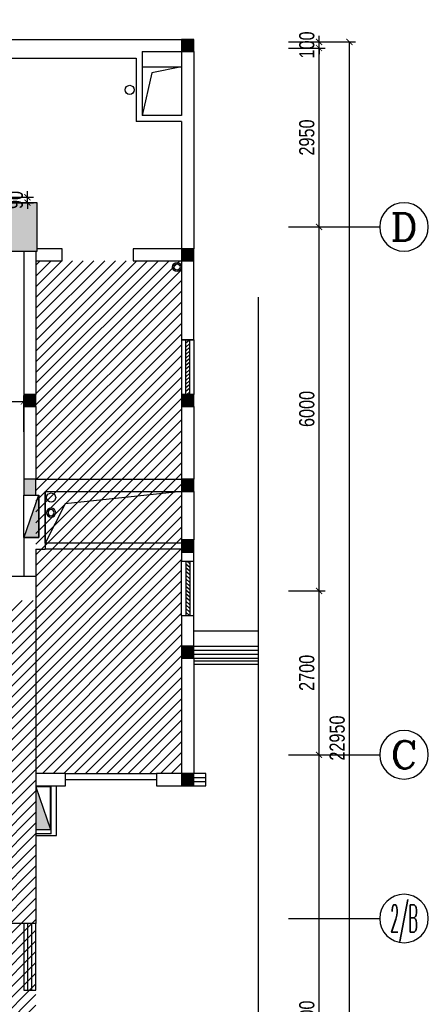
# Model space of a CAD drawing. Header units: millimetres. Extents: x -539149 to -534375, y 505028 to 505469.
# Tile 22 of 135: x -537542 to -537475, y 505207 to 505369. Entities that reach past the tile are written whole.
import ezdxf
from ezdxf.enums import TextEntityAlignment as Align

# ---------------------------------------------------------------- set-up
doc = ezdxf.new("R2010")
doc.units = ezdxf.units.MM
doc.header["$LTSCALE"] = 10
doc.layers.get('Defpoints').update_dxf_attribs({"color": 8})
for name, color, linetype in [('-排水立管', 41, 'Continuous'), ('-消火栓', 242, 'Continuous'), ('-给水立管', 221, 'Continuous'), ('-雨水立管', 113, 'Continuous'), ('1-风洞', 21, 'Continuous'), ('A-建筑-原墙体', 2, 'Continuous'), ('A-建筑-新砌墙体填充', 251, 'Continuous'), ('A-建筑-柱子、剪力墙', 251, 'Continuous'), ('A-建筑-楼梯', 9, 'Continuous'), ('A-建筑-窗户', 4, 'Continuous'), ('A-建筑-轴号', 3, 'Continuous'), ('AXIS_TEXT', 50, 'Continuous'), ('B-平面-尺寸', 8, 'Continuous'), ('E-填充', 251, 'Continuous'), ('LVTRY', 8, 'Continuous'), ('Q-立面-填充', 251, 'Continuous'), ('WINDOW', 12, 'Continuous'), ('wm', 7, 'Continuous'), ('水管', 8, 'Continuous'), ('防护栏杆', 3, 'Continuous')]:
    doc.layers.add(name, color=color, linetype=linetype)
doc.styles.add('_TCH_AXIS', font='COMPLEX', dxfattribs={"bigfont": 'GBCBIG'})
doc.styles.add('CCD_DIM', font='txt', dxfattribs={"width": 0.8})
doc.styles.add('COMPLEX', font='COMPLEX')
doc.dimstyles.new('1-1', dxfattribs={"dimscale": 0, "dimtxt": 2.5, "dimasz": 1, "dimexe": 1, "dimexo": 1, "dimgap": 0.75, "dimtad": 1, "dimdec": 0, "dimrnd": 0.005, "dimzin": 0, "dimdsep": 46, "dimtxsty": 'CCD_DIM', "dimblk": 'ARCHTICK', "dimcen": 0.13, "dimclrd": 44, "dimclre": 44, "dimclrt": 50, "dimadec": 0, "dimazin": 0, "dimtfac": 1, "dimtdec": 0, "dimtix": 1, "dimtmove": 2, "dimatfit": 3, "dimldrblk": 'HBA_Leader_Dot', "dimfxl": 5, "dimfxlon": 1, "dimtvp": 1, "dimtolj": 1, "dimtzin": 0, "dimarcsym": 0})

# ---------------------------------------------------------------- blocks, each defined once
blk = doc.blocks.new('YL')
at = {"layer": '水管'}
for radius in [75, 50]:
    blk.add_circle((0, 0), radius, dxfattribs=at)
blk = doc.blocks.new('WL')
at = {"layer": '-排水立管'}
for radius in [75, 50]:
    blk.add_circle((0, 0), radius, dxfattribs=at)
blk = doc.blocks.new('$TwtSys$00000434')
for p, q in [((-0.5, 0.5), (-0.5, -0.5)), ((-0.5, -0.5), (0.5, 0.5)), ((0.5, 0.5), (-0.5, 0.5)), ((0.5, -0.5), (0.5, 0.5)), ((-0.5, -0.5), (0.5, -0.5))]:
    blk.add_line(p, q)
blk.add_solid([(0.5, -0.5), (0.5, 0.5), (-0.5, -0.5)])
blk = doc.blocks.new('_ArchTick')
at = {"color": 0, "linetype": 'ByBlock', "const_width": 0.15}
blk.add_lwpolyline([(-0.5, -0.5), (0.5, 0.5)], dxfattribs=at)
blk = doc.blocks.new('HBA_Leader_Dot')
at = {"color": 0, "linetype": 'ByBlock'}
blk.add_line((-5, 0), (-10, 0), dxfattribs=at)
at = {"color": 0, "linetype": 'ByBlock', "const_width": 5}
blk.add_lwpolyline([(-2.5, 0, 1), (2.5, 0, 1)], format="xyb", close=True, dxfattribs=at)
blk = doc.blocks.new('*D610')
at = {"layer": 'B-平面-尺寸', "color": 44, "lineweight": -2, "ltscale": 0.01, "transparency": 16777216}
for p, q in [((-537492.75, 505365.2), (-537492.75, 505366.2)), ((-537497.75, 505365.2), (-537491.75, 505365.2)), ((-537497.75, 505364.2), (-537491.75, 505364.2)), ((-537492.75, 505364.2), (-537492.75, 505365.2)), ((-537492.75, 505364.2), (-537492.75, 505363.2))]:
    blk.add_line(p, q, dxfattribs=at)
at = {"layer": 'Defpoints', "color": 0, "ltscale": 0.01, "transparency": 16777216}
for p in [(-537502.75, 505365.2), (-537502.75, 505364.2), (-537492.75, 505365.2)]:
    blk.add_point(p, dxfattribs=at)
at = {"layer": 'B-平面-尺寸', "color": 44, "lineweight": -2, "ltscale": 0.01, "transparency": 16777216}
for p, rotation in [((-537492.75, 505365.2), 270), ((-537492.75, 505364.2), 90)]:
    blk.add_blockref('_ArchTick', p, dxfattribs=dict(at, rotation=rotation))
at = {"layer": 'B-平面-尺寸', "color": 50, "ltscale": 0.01, "transparency": 16777216, "insert": (-537494.75, 505364.7), "char_height": 2.5, "attachment_point": 5, "rotation": 90, "style": 'CCD_DIM'}
blk.add_mtext('\\A1;100', dxfattribs=at)
blk = doc.blocks.new('_FZH')
at = {"layer": 'A-建筑-原墙体'}
blk.add_lwpolyline([(-0.5, -0.5), (0.5, -0.5), (0.5, 0.5), (-0.5, 0.5)], close=True, dxfattribs=at)
at = {"layer": 'A-建筑-柱子、剪力墙'}
blk.add_solid([(-0.5, -0.5), (0.5, -0.5), (-0.5, 0.5), (0.5, 0.5)], dxfattribs=at)
blk = doc.blocks.new('_AXISO')
blk.add_circle((0, 0), 0.5)
at = {"layer": 'AXIS_TEXT', "style": 'COMPLEX', "width": 1.041667}
blk.add_attdef('A', text='', height=0.56, dxfattribs=at).set_placement((-0.25, -0.28), (0.25, -0.28), align=Align.FIT)
blk = doc.blocks.new('*D623')
at = {"layer": 'A-建筑-新砌墙体填充', "color": 44, "lineweight": -2, "ltscale": 0.01, "transparency": 16777216}
for p, q in [((-537540.77, 505339.6), (-537540.77, 505340.6)), ((-537545.77, 505339.6), (-537539.77, 505339.6)), ((-537545.77, 505338.7), (-537539.77, 505338.7)), ((-537540.77, 505338.7), (-537540.77, 505339.6)), ((-537540.77, 505338.7), (-537540.77, 505337.7))]:
    blk.add_line(p, q, dxfattribs=at)
at = {"layer": 'Defpoints', "color": 0, "ltscale": 0.01, "transparency": 16777216}
for p in [(-537546.77, 505339.6), (-537546.77, 505338.7), (-537540.77, 505339.6)]:
    blk.add_point(p, dxfattribs=at)
at = {"layer": 'A-建筑-新砌墙体填充', "color": 44, "lineweight": -2, "ltscale": 0.01, "transparency": 16777216}
for p, rotation in [((-537540.77, 505339.6), 270), ((-537540.77, 505338.7), 90)]:
    blk.add_blockref('_ArchTick', p, dxfattribs=dict(at, rotation=rotation))
at = {"layer": 'A-建筑-新砌墙体填充', "color": 50, "ltscale": 0.01, "transparency": 16777216, "insert": (-537542.77, 505339.15), "char_height": 2.5, "attachment_point": 5, "rotation": 90, "style": 'CCD_DIM'}
blk.add_mtext('\\A1;90', dxfattribs=at)

msp = doc.modelspace()

# ---------------------------------------------------------------- hatches: boundary and pattern name
at = {"layer": 'E-填充', "ltscale": 0.01}
for points in [[(-537515.373, 505365.599), (-537515.373, 505363.599), (-537513.373, 505363.599), (-537513.373, 505365.599)], [(-537515.373, 505331.099), (-537515.373, 505329.099), (-537513.373, 505329.099), (-537513.373, 505331.099)], [(-537541.373, 505307.103), (-537541.373, 505305.103), (-537539.373, 505305.103), (-537539.373, 505307.103)], [(-537515.373, 505307.097), (-537515.373, 505305.097), (-537513.373, 505305.097), (-537513.373, 505307.097)], [(-537541.373, 505293.099), (-537541.373, 505290.499), (-537539.373, 505290.499), (-537539.373, 505293.099)], [(-537515.373, 505293.099), (-537515.373, 505291.099), (-537513.373, 505291.099), (-537513.373, 505293.099)], [(-537515.373, 505283.099), (-537515.373, 505281.099), (-537513.373, 505281.099), (-537513.373, 505283.099)], [(-537515.373, 505265.599), (-537515.373, 505263.599), (-537513.373, 505263.599), (-537513.373, 505265.599)], [(-537515.373, 505244.599), (-537515.373, 505242.599), (-537513.373, 505242.599), (-537513.373, 505244.599)]]:
    msp.add_hatch(color=256, dxfattribs=at).paths.add_polyline_path(points)
at = {"layer": 'Q-立面-填充', "ltscale": 0.005}
h = msp.add_hatch(dxfattribs=at)
h.set_pattern_fill('ANSI31', color=256, scale=1000, style=0)
h.set_pattern_definition([(45, (-537629.0732, 505160.8987), (-0.8838835, 0.8838835), [])])
h.paths.add_polyline_path([(-537629.073, 505160.899), (-537629.073, 505273.099), (-537539.373, 505273.099), (-537539.373, 505329.099), (-537515.373, 505329.099), (-537515.373, 505244.599), (-537539.373, 505244.599), (-537539.373, 505160.899)])

# ---------------------------------------------------------------- linework, layer by layer
at = {"layer": '-给水立管', "ltscale": 0.01}
msp.add_circle((-537536.873, 505290.099, 0.069), 0.75, dxfattribs=at)
at = {"ltscale": 0.01}
for p, q in [((-537521.873, 505361.099, 0.069), (-537515.373, 505361.099, 0.069)), ((-537515.373, 505361.099, 0.069), (-537520.273, 505360.123, 0.069)), ((-537520.273, 505360.123, 0.069), (-537521.873, 505353.099, 0.069))]:
    msp.add_line(p, q, dxfattribs=at)
at = {"color": 0, "ltscale": 0.01, "extrusion": (0, 0, -1)}
for p, q in [((-537513.373, 505316.097, 0.069), (-537515.373, 505316.097, 0.069)), ((-537515.373, 505316.097, 0.069), (-537515.373, 505307.097, 0.069)), ((-537514.707, 505307.097, 0.069), (-537514.707, 505316.097, 0.069)), ((-537514.04, 505316.097, 0.069), (-537514.707, 505315.52, 0.069)), ((-537514.04, 505315.485, 0.069), (-537514.707, 505314.908, 0.069)), ((-537514.04, 505307.097, 0.069), (-537514.04, 505316.097, 0.069)), ((-537513.373, 505316.097, 0.069), (-537513.373, 505307.097, 0.069)), ((-537514.04, 505314.873, 0.069), (-537514.707, 505314.297, 0.069)), ((-537514.04, 505314.262, 0.069), (-537514.707, 505313.685, 0.069)), ((-537514.04, 505313.65, 0.069), (-537514.707, 505313.073, 0.069)), ((-537514.04, 505313.038, 0.069), (-537514.707, 505312.461, 0.069)), ((-537514.04, 505312.426, 0.069), (-537514.707, 505311.849, 0.069)), ((-537514.04, 505311.814, 0.069), (-537514.707, 505311.237, 0.069)), ((-537514.04, 505311.202, 0.069), (-537514.707, 505310.625, 0.069)), ((-537514.04, 505310.59, 0.069), (-537514.707, 505310.013, 0.069)), ((-537514.04, 505309.978, 0.069), (-537514.707, 505309.401, 0.069)), ((-537514.04, 505309.366, 0.069), (-537514.707, 505308.789, 0.069)), ((-537514.04, 505308.754, 0.069), (-537514.707, 505308.177, 0.069)), ((-537514.04, 505308.142, 0.069), (-537514.707, 505307.565, 0.069)), ((-537514.04, 505307.53, 0.069), (-537514.54, 505307.097, 0.069)), ((-537515.373, 505307.097, 0.069), (-537513.373, 505307.097, 0.069))]:
    msp.add_line(p, q, dxfattribs=at)
at = {"color": 0, "ltscale": 0.01}
for p, q in [((-537515.373, 505279.599, 0.069), (-537513.373, 505279.599, 0.069)), ((-537515.373, 505270.599, 0.069), (-537515.373, 505279.599, 0.069)), ((-537514.707, 505279.599, 0.069), (-537514.707, 505270.599, 0.069)), ((-537514.04, 505278.554, 0.069), (-537514.707, 505279.131, 0.069)), ((-537514.04, 505277.942, 0.069), (-537514.707, 505278.519, 0.069)), ((-537514.04, 505279.166, 0.069), (-537514.54, 505279.599, 0.069)), ((-537514.04, 505279.599, 0.069), (-537514.04, 505270.599, 0.069)), ((-537513.373, 505270.599, 0.069), (-537513.373, 505279.599, 0.069)), ((-537514.04, 505277.33, 0.069), (-537514.707, 505277.907, 0.069)), ((-537514.04, 505276.718, 0.069), (-537514.707, 505277.295, 0.069)), ((-537514.04, 505276.106, 0.069), (-537514.707, 505276.683, 0.069)), ((-537514.04, 505275.494, 0.069), (-537514.707, 505276.071, 0.069)), ((-537514.04, 505274.882, 0.069), (-537514.707, 505275.459, 0.069)), ((-537514.04, 505274.27, 0.069), (-537514.707, 505274.847, 0.069)), ((-537514.04, 505273.658, 0.069), (-537514.707, 505274.235, 0.069)), ((-537514.04, 505273.046, 0.069), (-537514.707, 505273.623, 0.069)), ((-537514.04, 505272.434, 0.069), (-537514.707, 505273.011, 0.069)), ((-537514.04, 505271.822, 0.069), (-537514.707, 505272.399, 0.069)), ((-537514.04, 505271.211, 0.069), (-537514.707, 505271.787, 0.069)), ((-537513.373, 505270.599, 0.069), (-537515.373, 505270.599, 0.069)), ((-537514.04, 505270.599, 0.069), (-537514.707, 505271.176, 0.069))]:
    msp.add_line(p, q, dxfattribs=at)
at = {"color": 1, "ltscale": 0.01, "elevation": 0.069}
msp.add_lwpolyline([(-537502.751, 505323.106), (-537502.751, 505195.586), (-537498.383, 505192.509), (-537507.488, 505192.509), (-537502.751, 505189.87), (-537502.751, 505128.831)], dxfattribs=at)
at = {"layer": '1-风洞', "ltscale": 0.01}
for p, q in [((-537515.373, 505291.099, 0.069), (-537534.58, 505289.06, 0.069)), ((-537534.58, 505289.06, 0.069), (-537537.873, 505282.599, 0.069))]:
    msp.add_line(p, q, dxfattribs=at)
at = {"layer": '1-风洞', "ltscale": 0.01, "elevation": 0.069}
msp.add_lwpolyline([(-537537.873, 505291.099), (-537515.373, 505291.099), (-537515.373, 505282.599), (-537537.873, 505282.599)], close=True, dxfattribs=at)
at = {"layer": 'A-建筑-原墙体', "ltscale": 0.01}
for p, q in [((-537545.773, 505365.599, 0.069), (-537522.273, 505365.599, 0.069)), ((-537522.273, 505365.599, 0.069), (-537515.373, 505365.599, 0.069)), ((-537515.373, 505365.599, 0.069), (-537515.373, 505363.599, 0.069)), ((-537513.373, 505365.599, 0.069), (-537515.373, 505365.599, 0.069)), ((-537513.373, 505363.599, 0.069), (-537513.373, 505365.599, 0.069)), ((-537545.773, 505362.499, 0.069), (-537522.873, 505362.499, 0.069)), ((-537522.873, 505362.499, 0.069), (-537522.873, 505352.099, 0.069)), ((-537521.873, 505363.599, 0.069), (-537521.873, 505353.099, 0.069)), ((-537521.873, 505363.599, 0.069), (-537515.373, 505363.599, 0.069)), ((-537515.373, 505363.599, 0.069), (-537515.373, 505353.099, 0.069)), ((-537515.373, 505363.599, 0.069), (-537513.373, 505363.599, 0.069)), ((-537513.373, 505363.599, 0.069), (-537513.373, 505352.599, 0.069)), ((-537515.373, 505353.099, 0.069), (-537521.873, 505353.099, 0.069)), ((-537515.373, 505352.099, 0.069), (-537522.873, 505352.099, 0.069)), ((-537515.373, 505352.099, 0.069), (-537515.373, 505331.099, 0.069)), ((-537513.373, 505352.599, 0.069), (-537513.373, 505331.099, 0.069)), ((-537541.373, 505330.699, 0.069), (-537541.373, 505307.103, 0.069)), ((-537539.373, 505330.699, 0.069), (-537539.373, 505307.103, 0.069)), ((-537535.073, 505331.099, 0.069), (-537539.173, 505331.099, 0.069)), ((-537535.073, 505329.099, 0.069), (-537535.073, 505331.099, 0.069)), ((-537515.373, 505331.099, 0.069), (-537523.373, 505331.099, 0.069)), ((-537523.373, 505331.099, 0.069), (-537523.373, 505329.099, 0.069)), ((-537515.373, 505331.099, 0.069), (-537515.373, 505329.099, 0.069)), ((-537513.373, 505331.099, 0.069), (-537515.373, 505331.099, 0.069)), ((-537513.373, 505329.099, 0.069), (-537513.373, 505331.099, 0.069)), ((-537539.373, 505329.099, 0.069), (-537535.073, 505329.099, 0.069)), ((-537523.373, 505329.099, 0.069), (-537515.373, 505329.099, 0.069)), ((-537515.373, 505329.099, 0.069), (-537515.373, 505316.097, 0.069)), ((-537515.373, 505329.099, 0.069), (-537513.373, 505329.099, 0.069)), ((-537513.373, 505316.097, 0.069), (-537513.373, 505329.099, 0.069)), ((-537515.373, 505316.097, 0.069), (-537513.373, 505316.097, 0.069)), ((-537541.373, 505307.103, 0.069), (-537541.373, 505305.103, 0.069)), ((-537539.373, 505307.103, 0.069), (-537541.373, 505307.103, 0.069)), ((-537539.373, 505305.103, 0.069), (-537539.373, 505307.103, 0.069)), ((-537515.373, 505307.097, 0.069), (-537515.373, 505305.097, 0.069)), ((-537513.373, 505307.097, 0.069), (-537515.373, 505307.097, 0.069)), ((-537513.373, 505305.097, 0.069), (-537513.373, 505307.097, 0.069)), ((-537541.373, 505305.103, 0.069), (-537539.373, 505305.103, 0.069)), ((-537541.373, 505305.103, 0.069), (-537541.373, 505293.099, 0.069)), ((-537539.373, 505305.103, 0.069), (-537539.373, 505293.099, 0.069)), ((-537515.373, 505305.097, 0.069), (-537513.373, 505305.097, 0.069)), ((-537515.373, 505305.097, 0.069), (-537515.373, 505293.099, 0.069)), ((-537513.373, 505305.097, 0.069), (-537513.373, 505293.099, 0.069)), ((-537541.373, 505293.099, 0.069), (-537541.373, 505290.499, 0.069)), ((-537539.373, 505293.099, 0.069), (-537541.373, 505293.099, 0.069)), ((-537539.373, 505293.099, 0.069), (-537538.373, 505293.099, 0.069)), ((-537539.373, 505290.499, 0.069), (-537539.373, 505293.099, 0.069)), ((-537538.373, 505293.099, 0.069), (-537515.373, 505293.099, 0.069)), ((-537515.373, 505293.099, 0.069), (-537515.373, 505291.099, 0.069)), ((-537513.373, 505293.099, 0.069), (-537515.373, 505293.099, 0.069)), ((-537513.373, 505291.099, 0.069), (-537513.373, 505293.099, 0.069)), ((-537537.873, 505291.099, 0.069), (-537537.873, 505281.573, 0.069)), ((-537537.873, 505291.099, 0.069), (-537515.373, 505291.099, 0.069)), ((-537515.373, 505291.099, 0.069), (-537515.373, 505283.099, 0.069)), ((-537515.373, 505291.099, 0.069), (-537513.373, 505291.099, 0.069)), ((-537513.373, 505291.099, 0.069), (-537513.373, 505283.099, 0.069)), ((-537541.373, 505290.499, 0.069), (-537539.373, 505290.499, 0.069)), ((-537539.373, 505290.499, 0.069), (-537538.873, 505290.499, 0.069)), ((-537538.873, 505290.499, 0.069), (-537538.873, 505283.499, 0.069)), ((-537541.373, 505283.499, 0.069), (-537538.873, 505283.499, 0.069)), ((-537541.373, 505283.499, 0.069), (-537541.373, 505277.099, 0.069)), ((-537515.373, 505283.099, 0.069), (-537515.373, 505281.099, 0.069)), ((-537513.373, 505283.099, 0.069), (-537515.373, 505283.099, 0.069)), ((-537513.373, 505281.099, 0.069), (-537513.373, 505283.099, 0.069)), ((-537539.373, 505281.573, 0.069), (-537537.873, 505281.573, 0.069)), ((-537539.373, 505281.573, 0.069), (-537539.373, 505277.099, 0.069)), ((-537515.373, 505281.099, 0.069), (-537513.373, 505281.099, 0.069)), ((-537515.373, 505281.099, 0.069), (-537515.373, 505279.599, 0.069)), ((-537513.373, 505279.599, 0.069), (-537513.373, 505281.099, 0.069)), ((-537515.373, 505279.599, 0.069), (-537513.373, 505279.599, 0.069)), ((-537539.373, 505277.099, 0.069), (-537561.773, 505277.099, 0.069)), ((-537539.373, 505277.099, 0.069), (-537539.373, 505243.599, 0.069)), ((-537513.373, 505270.599, 0.069), (-537515.373, 505270.599, 0.069)), ((-537515.373, 505270.599, 0.069), (-537515.373, 505265.599, 0.069)), ((-537513.373, 505265.599, 0.069), (-537513.373, 505270.599, 0.069)), ((-537515.373, 505265.599, 0.069), (-537515.373, 505263.599, 0.069)), ((-537513.373, 505265.599, 0.069), (-537515.373, 505265.599, 0.069)), ((-537513.373, 505263.599, 0.069), (-537513.373, 505265.599, 0.069)), ((-537515.373, 505263.599, 0.069), (-537513.373, 505263.599, 0.069)), ((-537515.373, 505263.599, 0.069), (-537515.373, 505244.599, 0.069)), ((-537513.373, 505263.599, 0.069), (-537513.373, 505244.599, 0.069)), ((-537534.529, 505244.599, 0.069), (-537539.373, 505244.599, 0.069)), ((-537534.529, 505242.599, 0.069), (-537534.529, 505244.599, 0.069)), ((-537515.373, 505244.599, 0.069), (-537519.529, 505244.599, 0.069)), ((-537519.529, 505244.599, 0.069), (-537519.529, 505242.599, 0.069)), ((-537515.373, 505244.599, 0.069), (-537515.373, 505242.599, 0.069)), ((-537513.373, 505244.599, 0.069), (-537515.373, 505244.599, 0.069)), ((-537513.373, 505242.599, 0.069), (-537513.373, 505244.599, 0.069)), ((-537539.373, 505243.599, 0.069), (-537539.373, 505219.899, 0.069)), ((-537539.373, 505242.599, 0.069), (-537534.529, 505242.599, 0.069)), ((-537519.529, 505242.599, 0.069), (-537515.373, 505242.599, 0.069)), ((-537515.373, 505242.599, 0.069), (-537513.373, 505242.599, 0.069)), ((-537539.373, 505219.899, 0.069), (-537543.773, 505219.899, 0.069))]:
    msp.add_line(p, q, dxfattribs=at)
msp.add_circle((-537523.923, 505357.299, 0.069), 0.75, dxfattribs=at)
at = {"layer": 'A-建筑-楼梯', "ltscale": 0.01}
msp.add_line((-537534.529, 505243.599, 0.069), (-537519.529, 505243.599, 0.069), dxfattribs=at)
at = {"layer": 'A-建筑-窗户', "ltscale": 0.01}
for p, q in [((-537511.373, 505244.599, 0.069), (-537513.373, 505244.599, 0.069)), ((-537511.373, 505242.599, 0.069), (-537511.373, 505244.599, 0.069)), ((-537513.373, 505243.932, 0.069), (-537511.373, 505243.932, 0.069)), ((-537513.373, 505243.265, 0.069), (-537511.373, 505243.265, 0.069)), ((-537513.373, 505242.599, 0.069), (-537511.373, 505242.599, 0.069)), ((-537541.373, 505219.899, 0.069), (-537541.373, 505208.899, 0.069)), ((-537540.707, 505208.899, 0.069), (-537540.707, 505219.899, 0.069)), ((-537540.04, 505208.899, 0.069), (-537540.04, 505219.899, 0.069)), ((-537539.373, 505208.899, 0.069), (-537539.373, 505219.899, 0.069)), ((-537541.373, 505208.899, 0.069), (-537539.373, 505208.899, 0.069))]:
    msp.add_line(p, q, dxfattribs=at)
at = {"layer": 'A-建筑-轴号', "ltscale": 0.01}
for p, q in [((-537497.751, 505334.699, 0.069), (-537482.751, 505334.699, 0.069)), ((-537497.751, 505247.699, 0.069), (-537482.751, 505247.699, 0.069)), ((-537497.751, 505220.699, 0.069), (-537482.751, 505220.699, 0.069))]:
    msp.add_line(p, q, dxfattribs=at)
at = {"layer": 'LVTRY', "ltscale": 0.01}
for p, q in [((-537536.873, 505234.683, 0.069), (-537536.873, 505242.599, 0.069)), ((-537535.973, 505234.399, 0.069), (-537535.973, 505242.599, 0.069)), ((-537536.873, 505234.683, 0.069), (-537539.373, 505234.683, 0.069)), ((-537539.373, 505234.399, 0.069), (-537535.973, 505234.399, 0.069))]:
    msp.add_line(p, q, dxfattribs=at)
at = {"layer": 'WINDOW', "ltscale": 0.01}
for p, q in [((-537513.373, 505268.099, 0.069), (-537502.751, 505268.099, 0.069)), ((-537513.373, 505265.599, 0.069), (-537502.751, 505265.599, 0.069)), ((-537513.373, 505264.932, 0.069), (-537502.751, 505264.932, 0.069)), ((-537513.373, 505264.265, 0.069), (-537502.751, 505264.265, 0.069)), ((-537513.373, 505263.599, 0.069), (-537502.751, 505263.599, 0.069)), ((-537534.529, 505244.599, 0.069), (-537519.529, 505244.599, 0.069)), ((-537539.373, 505219.899, 0.069), (-537541.373, 505219.899, 0.069))]:
    msp.add_line(p, q, dxfattribs=at)
at = {"layer": 'wm', "ltscale": 0.01}
for p, q in [((-537515.373, 505282.599, 0.069), (-537537.873, 505282.599, 0.069)), ((-537515.373, 505281.599, 0.069), (-537537.873, 505281.599, 0.069))]:
    msp.add_line(p, q, dxfattribs=at)
at = {"layer": '防护栏杆', "ltscale": 0.01}
for p, q in [((-537502.751, 505263.099, 0.069), (-537513.373, 505263.099, 0.069)), ((-537502.751, 505262.599, 0.069), (-537513.373, 505262.599, 0.069))]:
    msp.add_line(p, q, dxfattribs=at)

# ---------------------------------------------------------------- block references
at = {"layer": '-排水立管', "ltscale": 0.01, "xscale": 0.01, "yscale": 0.01, "zscale": 0.01}
msp.add_blockref('WL', (-537516.123, 505328.098, 0.069), dxfattribs=at)
at = {"layer": '-消火栓', "ltscale": 0.01, "yscale": 2.4}
for p, xscale, zscale, rotation in [((-537540.173, 505286.999, 0.069), -7.000000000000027, 7, 89.9999949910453), ((-537538.173, 505238.899, 0.069), 7.000000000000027, 7.000000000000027, 270.0000050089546)]:
    msp.add_blockref('$TwtSys$00000434', p, dxfattribs=dict(at, xscale=xscale, zscale=zscale, rotation=rotation))
at = {"layer": '-雨水立管', "ltscale": 0.01, "xscale": -0.00999975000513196, "yscale": 0.009999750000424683, "zscale": 0.01, "rotation": 304.4282512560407}
msp.add_blockref('YL', (-537536.873, 505287.599, 0.069), dxfattribs=at)
msp.add_blockref('YL', (-537536.873, 505287.599, 0.069), dxfattribs=at)
at = {"layer": 'A-建筑-原墙体', "ltscale": 0.01, "xscale": 8, "yscale": 8, "zscale": 8}
msp.add_blockref('_FZH', (-537543.173, 505334.699, 0.069), dxfattribs=at)
at = {"layer": 'A-建筑-轴号', "ltscale": 0.01}
ref = msp.add_blockref('_AXISO', (-537478.751, 505334.699, 0.069), dxfattribs=dict(at, xscale=-8, yscale=8, zscale=8))
ref.add_attrib('A', 'D', dxfattribs={"layer": 'AXIS_TEXT', "height": 4.525, "style": '_TCH_AXIS', "width": 1.235294}).set_placement((-537481.014, 505332.436, 0.069), (-537476.488, 505332.436, 0.069), align=Align.FIT)
ref = msp.add_blockref('_AXISO', (-537478.751, 505247.699, 0.069), dxfattribs=dict(at, xscale=-8, yscale=8, zscale=8))
ref.add_attrib('A', 'C', dxfattribs={"layer": 'AXIS_TEXT', "height": 4.525, "style": '_TCH_AXIS', "width": 1.4}).set_placement((-537481.014, 505245.436, 0.069), (-537476.488, 505245.436, 0.069), align=Align.FIT)
ref = msp.add_blockref('_AXISO', (-537478.751, 505220.699, 0.069), dxfattribs=dict(at, xscale=-8, yscale=8, zscale=8))
ref.add_attrib('A', '2/B', dxfattribs={"layer": 'AXIS_TEXT', "height": 4.5255, "style": '_TCH_AXIS', "width": 0.355932}).set_placement((-537481.014, 505218.436, 0.069), (-537476.488, 505218.436, 0.069), align=Align.FIT)

# ---------------------------------------------------------------- dimensions: what is measured, and where the dimension line sits
at = {"layer": 'A-建筑-新砌墙体填充', "ltscale": 0.01}
dim = msp.add_linear_dim(base=(-537540.768, 505339.599, 0.069), p1=(-537546.773, 505338.699, 0.069), p2=(-537546.773, 505339.599, 0.069), angle=90, dimstyle='1-1', override={"dimscale": 1, "dimlfac": 100}, dxfattribs=at)
dim.commit()
dim.dimension.update_dxf_attribs({"geometry": '*D623', "text_midpoint": (-537542.768, 505339.149, 0.069)})
msp.add_linear_dim(base=(-537541.373, 505305.921, 0.069), p1=(-537586.773, 505298.056, 0.069), p2=(-537541.373, 505298.056, 0.069), dimstyle='1-1', override={"dimscale": 1, "dimlfac": 100}, dxfattribs=at).render()
at = {"layer": 'B-平面-尺寸', "ltscale": 0.01}
for p1, p2, distance in [((-537543.273, 505365.599, 0.069), (-537514.273, 505365.599, 0.069), 10), ((-537502.751, 505135.699, 0.069), (-537502.751, 505365.199, 0.069), -15), ((-537502.751, 505334.699, 0.069), (-537502.751, 505364.199, 0.069), -10), ((-537502.751, 505274.699, 0.069), (-537502.751, 505334.699, 0.069), -10), ((-537502.751, 505247.699, 0.069), (-537502.751, 505274.699, 0.069), -10), ((-537502.751, 505160.699, 0.069), (-537502.751, 505247.699, 0.069), -10)]:
    msp.add_aligned_dim(p1=p1, p2=p2, distance=distance, dimstyle='1-1', override={"dimscale": 1, "dimlfac": 100}, dxfattribs=at).render()
dim = msp.add_aligned_dim(p1=(-537502.751, 505364.199, 0.069), p2=(-537502.751, 505365.199, 0.069), distance=-10, dimstyle='1-1', override={"dimscale": 1, "dimlfac": 100}, dxfattribs=at)
dim.commit()
dim.dimension.update_dxf_attribs({"geometry": '*D610', "text_midpoint": (-537494.751, 505364.699, 0.069)})

doc.saveas('drawing.dxf')
